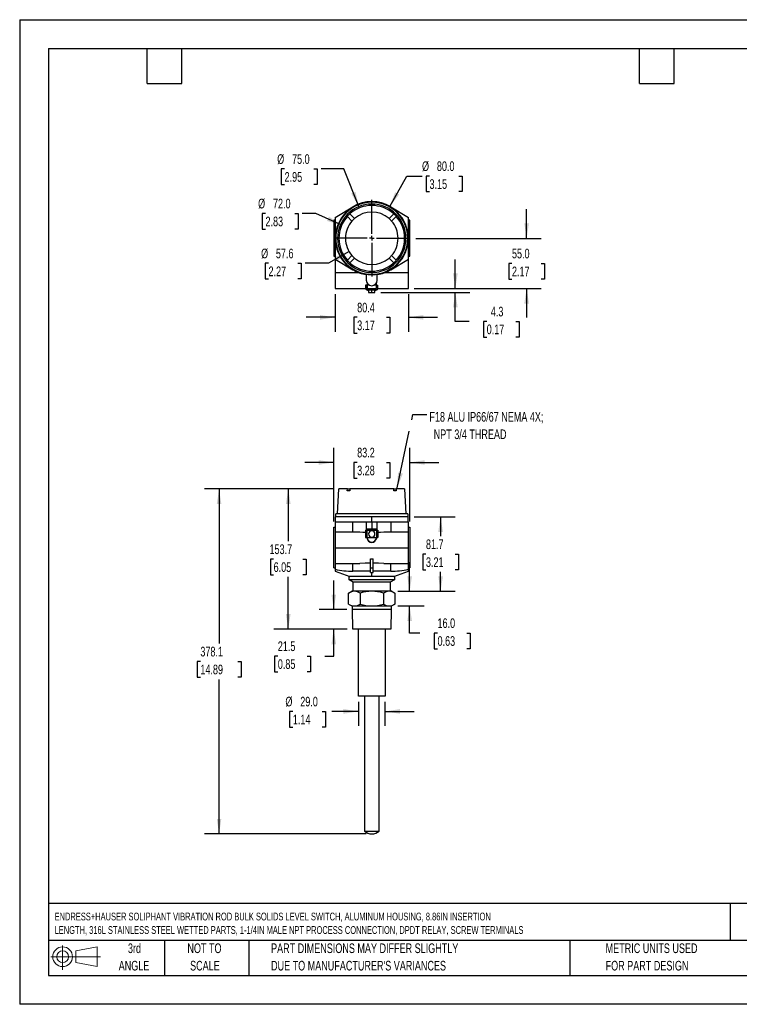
# Model space of a CAD drawing. Header units: millimetres. Extents: x 0 to 1397, y 0 to 1080.
# Tile 1 of 2: x 0 to 789, y 0 to 1080. Entities that reach past the tile are written whole.
import ezdxf

# ---------------------------------------------------------------- set-up
doc = ezdxf.new("R2010")
doc.units = ezdxf.units.MM
doc.header["$LTSCALE"] = 5
doc.linetypes.add('CENTERX2', pattern=[20.32, 12.7, -2.54, 2.54, -2.54])
doc.layers.add('CENTER', color=40, linetype='CENTERX2')
doc.layers.add('SLD-DEFPOINTS', color=7, linetype='Continuous')
doc.layers.add('DIMENSIONS', color=140, linetype='Continuous', lineweight=25)
doc.layers.add('TEXT', color=140, linetype='Continuous', lineweight=25)
doc.styles.add('SLDTEXTSTYLE0', font='TXT', dxfattribs={"width": 0.7})
doc.dimstyles.new('SLDDIMSTYLE0', dxfattribs={"dimtxt": 10.790039, "dimasz": 16.51, "dimexe": 0, "dimexo": 0.0625, "dimgap": 2.69751, "dimtad": 0, "dimtih": 1, "dimtoh": 1, "dimrnd": 1e-09, "dimzin": 12, "dimdsep": 46, "dimtxsty": 'SLDTEXTSTYLE0', "dimsah": 1, "dimcen": 0.09, "dimadec": 0, "dimazin": 3, "dimtfac": 1, "dimtofl": 0, "dimtmove": 0, "dimatfit": 3, "dimfxl": 0, "dimfrac": 2, "dimtolj": 1, "dimtzin": 12, "dimarcsym": 0})
doc.dimstyles.new('SLDDIMSTYLE1', dxfattribs={"dimtxt": 10.790039, "dimasz": 16.51, "dimexe": 0, "dimexo": 0.0625, "dimgap": 2.69751, "dimtad": 0, "dimtih": 1, "dimtoh": 1, "dimrnd": 1e-09, "dimzin": 4, "dimdsep": 46, "dimtxsty": 'SLDTEXTSTYLE0', "dimsah": 1, "dimcen": 0.09, "dimadec": 0, "dimazin": 1, "dimtfac": 1, "dimtmove": 0, "dimatfit": 0, "dimfxl": 0, "dimfrac": 2, "dimtolj": 1, "dimtzin": 12, "dimarcsym": 0})
doc.dimstyles.new('SLDDIMSTYLE2', dxfattribs={"dimtxt": 10.790039, "dimasz": 16.51, "dimexe": 0, "dimexo": 0.0625, "dimgap": 2.69751, "dimtad": 0, "dimtih": 1, "dimtoh": 1, "dimrnd": 1e-09, "dimzin": 12, "dimdsep": 46, "dimtxsty": 'SLDTEXTSTYLE0', "dimsah": 1, "dimcen": 0.09, "dimadec": 0, "dimazin": 3, "dimtfac": 1, "dimtmove": 0, "dimatfit": 0, "dimfxl": 0, "dimfrac": 2, "dimtolj": 1, "dimtzin": 12, "dimarcsym": 0})
doc.dimstyles.new('SLDDIMSTYLE3', dxfattribs={"dimtxt": 0.18, "dimasz": 16.51, "dimexe": 0, "dimexo": 0.0625, "dimgap": 0, "dimtad": 0, "dimtih": 1, "dimtoh": 1, "dimdec": 0, "dimrnd": 1e-09, "dimzin": 0, "dimdsep": 46, "dimtxsty": 'Standard', "dimsah": 1, "dimcen": 0.09, "dimadec": 0, "dimazin": 0, "dimtfac": 16.51, "dimtdec": 0, "dimtofl": 0, "dimtmove": 0, "dimatfit": 3, "dimfxl": 0, "dimfrac": 2, "dimtolj": 1, "dimtzin": 0, "dimarcsym": 0})
doc.dimstyles.new('SLDDIMSTYLE5', dxfattribs={"dimtxt": 10.790039, "dimasz": 16.51, "dimexe": 0, "dimexo": 0.0625, "dimgap": 2.69751, "dimtad": 0, "dimtih": 1, "dimtoh": 1, "dimrnd": 1e-09, "dimzin": 4, "dimdsep": 46, "dimtxsty": 'SLDTEXTSTYLE0', "dimsah": 1, "dimcen": 0, "dimadec": 0, "dimazin": 1, "dimtfac": 1, "dimtofl": 0, "dimtmove": 0, "dimatfit": 3, "dimfxl": 0, "dimfrac": 2, "dimtolj": 1, "dimtzin": 12, "dimarcsym": 0})
doc.dimstyles.new('SLDDIMSTYLE6', dxfattribs={"dimtxt": 10.790039, "dimasz": 16.51, "dimexe": 0, "dimexo": 0.0625, "dimgap": 2.69751, "dimtad": 0, "dimtih": 1, "dimtoh": 1, "dimrnd": 1e-09, "dimzin": 12, "dimdsep": 46, "dimtxsty": 'SLDTEXTSTYLE0', "dimsah": 1, "dimcen": 0, "dimadec": 0, "dimazin": 3, "dimtfac": 1, "dimtofl": 0, "dimtmove": 0, "dimatfit": 3, "dimfxl": 0, "dimfrac": 2, "dimtolj": 1, "dimtzin": 12, "dimarcsym": 0})

# ---------------------------------------------------------------- blocks, each defined once
blk = doc.blocks.new('Block11')
at = {"color": 7, "linetype": 'Continuous', "lineweight": 18}
for p, q in [((12.9, 26.6), (12.9, 0)), ((27.4, 20.8), (50.9, 25.2)), ((50.9, 25.2), (50.9, 3.7)), ((0, 14.4), (54.4, 14.4)), ((27.4, 8), (27.4, 20.8)), ((27.4, 8), (50.9, 3.7))]:
    blk.add_line(p, q, dxfattribs=at)
for radius in [10.8, 6.43]:
    blk.add_circle((12.9, 14.4), radius, dxfattribs=at)
blk = doc.blocks.new('Block12')
at = {"layer": 'SLD-DEFPOINTS'}
blk.add_blockref('Block11', (0, 0), dxfattribs=at)
blk = doc.blocks.new('SW_NOTE_0')
at = {"layer": 'TEXT', "color": 0, "linetype": 'CENTERX2', "lineweight": 18, "char_height": 8.5, "attachment_point": 1, "style": 'SLDTEXTSTYLE0'}
for s, insert in [('ENDRESS+HAUSER SOLIPHANT VIBRATION ROD BULK SOLIDS LEVEL SWITCH, ALUMINUM HOUSING, 8.86IN INSERTION', (0, 11)), ('LENGTH, 316L STAINLESS STEEL WETTED PARTS, 1-1/4IN MALE NPT PROCESS CONNECTION, DPDT RELAY, SCREW TERMINALS', (0, -3.8))]:
    blk.add_mtext(s, dxfattribs=dict(at, insert=insert))
blk = doc.blocks.new('SW_NOTE_0_3')
at = {"layer": 'TEXT', "color": 0, "linetype": 'CENTERX2', "lineweight": 18, "char_height": 10.583, "attachment_point": 1, "style": 'SLDTEXTSTYLE0'}
for s, insert in [('PART DIMENSIONS MAY DIFFER SLIGHTLY', (0, 13.6)), ("DUE TO MANUFACTURER'S VARIANCES", (0, -5.5))]:
    blk.add_mtext(s, dxfattribs=dict(at, insert=insert))
blk = doc.blocks.new('SW_NOTE_0_4')
at = {"layer": 'TEXT', "color": 0, "linetype": 'CENTERX2', "lineweight": 18, "char_height": 10.58, "attachment_point": 2, "style": 'SLDTEXTSTYLE0'}
for s, insert in [('NOT TO', (26.3, 13.6)), ('SCALE', (26.8, -5.5))]:
    blk.add_mtext(s, dxfattribs=dict(at, insert=insert))
blk = doc.blocks.new('SW_NOTE_0_5')
at = {"layer": 'TEXT', "color": 0, "linetype": 'CENTERX2', "lineweight": 18, "char_height": 10.58, "attachment_point": 2, "style": 'SLDTEXTSTYLE0'}
for s, insert in [('3rd', (11.6, 13.6)), ('ANGLE', (11.1, -5.5))]:
    blk.add_mtext(s, dxfattribs=dict(at, insert=insert))
blk = doc.blocks.new('SW_NOTE_0_6')
at = {"layer": 'TEXT', "color": 0, "linetype": 'CENTERX2', "lineweight": 18, "char_height": 10.583, "attachment_point": 1, "style": 'SLDTEXTSTYLE0'}
for s, insert in [('METRIC UNITS USED', (0, 13.6)), ('FOR PART DESIGN', (0, -5.5))]:
    blk.add_mtext(s, dxfattribs=dict(at, insert=insert))
blk = doc.blocks.new('_D')
at = {"layer": 'DIMENSIONS'}
for p, q in [((343.7, 565), (202.7, 565)), ((218.6, 565), (218.6, 395.5)), ((198.1, 375.9), (194.5, 375.9)), ((194.5, 375.9), (194.5, 358.8)), ((239.1, 375.9), (242.8, 375.9)), ((242.8, 375.9), (242.8, 358.8)), ((194.5, 358.8), (198.1, 358.8)), ((218.6, 186.8), (218.6, 356.3)), ((242.8, 358.8), (239.1, 358.8)), ((379.7, 186.8), (202.7, 186.8))]:
    blk.add_line(p, q, dxfattribs=at)
for points in [[(218.6, 565), (216.1, 548.5), (221.1, 548.5)], [(218.6, 186.8), (221.1, 203.3), (216.1, 203.3)]]:
    blk.add_solid(points, dxfattribs=at)
at = {"layer": 'DIMENSIONS', "char_height": 10.58, "attachment_point": 1, "style": 'SLDTEXTSTYLE0'}
for s, insert in [('378.1', (198.1, 392)), ('14.89', (198.1, 372.4))]:
    blk.add_mtext(s, dxfattribs=dict(at, insert=insert))
blk = doc.blocks.new('_D_1')
at = {"layer": 'DIMENSIONS'}
for p, q in [((371.5, 331.5), (371.5, 305.3)), ((400.5, 331.5), (400.5, 305.3)), ((299.5, 321.1), (295.8, 321.1)), ((295.8, 321.1), (295.8, 304)), ((331.5, 321.1), (335.1, 321.1)), ((335.1, 321.1), (335.1, 304)), ((371.5, 321.1), (342.1, 321.1)), ((400.5, 321.1), (432.3, 321.1)), ((295.8, 304), (299.5, 304)), ((335.1, 304), (331.5, 304))]:
    blk.add_line(p, q, dxfattribs=at)
for points in [[(371.5, 321.1), (355, 323.7), (355, 318.6)], [(400.5, 321.1), (417, 318.6), (417, 323.7)]]:
    blk.add_solid(points, dxfattribs=at)
at = {"layer": 'DIMENSIONS', "char_height": 10.58, "attachment_point": 1, "style": 'SLDTEXTSTYLE0'}
for s, insert in [('%%c', (291.3, 337.2)), ('29.0', (307.6, 337.2)), ('1.14', (299.5, 317.6))]:
    blk.add_mtext(s, dxfattribs=dict(at, insert=insert))
blk = doc.blocks.new('_D_2')
at = {"layer": 'DIMENSIONS'}
for p, q in [((344.3, 432.8), (344.3, 464.6)), ((358.6, 432.8), (328.5, 432.8)), ((358.9, 411.3), (328.5, 411.3)), ((344.3, 381.8), (344.3, 411.3)), ((283, 381.8), (279.4, 381.8)), ((279.4, 381.8), (279.4, 364.7)), ((315, 381.8), (318.7, 381.8)), ((318.7, 381.8), (318.7, 364.7)), ((334.5, 381.8), (344.3, 381.8)), ((279.4, 364.7), (283, 364.7)), ((318.7, 364.7), (315, 364.7))]:
    blk.add_line(p, q, dxfattribs=at)
for points in [[(344.3, 432.8), (346.9, 449.3), (341.8, 449.3)], [(344.3, 411.3), (341.8, 394.8), (346.9, 394.8)]]:
    blk.add_solid(points, dxfattribs=at)
at = {"layer": 'DIMENSIONS', "char_height": 10.58, "attachment_point": 1, "style": 'SLDTEXTSTYLE0'}
for s, insert in [('21.5', (283, 397.9)), ('0.85', (283, 378.3))]:
    blk.add_mtext(s, dxfattribs=dict(at, insert=insert))
blk = doc.blocks.new('_D_3')
at = {"layer": 'DIMENSIONS'}
for p, q in [((427.5, 452.8), (427.5, 484.6)), ((414.4, 452.8), (443.4, 452.8)), ((414.4, 436.8), (443.4, 436.8)), ((427.5, 407.1), (427.5, 436.8)), ((438.7, 407.1), (427.5, 407.1)), ((458.1, 407.1), (454.5, 407.1)), ((454.5, 407.1), (454.5, 389.9)), ((490.2, 407.1), (493.8, 407.1)), ((493.8, 407.1), (493.8, 389.9)), ((454.5, 389.9), (458.1, 389.9)), ((493.8, 389.9), (490.2, 389.9))]:
    blk.add_line(p, q, dxfattribs=at)
for points in [[(427.5, 452.8), (430.1, 469.3), (425, 469.3)], [(427.5, 436.8), (425, 420.3), (430.1, 420.3)]]:
    blk.add_solid(points, dxfattribs=at)
at = {"layer": 'DIMENSIONS', "char_height": 10.58, "attachment_point": 1, "style": 'SLDTEXTSTYLE0'}
for s, insert in [('16.0', (458.1, 423.2)), ('0.63', (458.1, 403.6))]:
    blk.add_mtext(s, dxfattribs=dict(at, insert=insert))
blk = doc.blocks.new('_D_4')
at = {"layer": 'DIMENSIONS'}
for p, q in [((432.4, 534.5), (477.3, 534.5)), ((461.4, 534.5), (461.4, 513.2)), ((445.4, 493.7), (441.8, 493.7)), ((441.8, 493.7), (441.8, 476.5)), ((477.5, 493.7), (481.1, 493.7)), ((481.1, 493.7), (481.1, 476.5)), ((441.8, 476.5), (445.4, 476.5)), ((481.1, 476.5), (477.5, 476.5)), ((461.4, 452.8), (461.4, 474.1)), ((414.4, 452.8), (477.3, 452.8))]:
    blk.add_line(p, q, dxfattribs=at)
for points in [[(461.4, 534.5), (458.9, 518), (464, 518)], [(461.4, 452.8), (464, 469.3), (458.9, 469.3)]]:
    blk.add_solid(points, dxfattribs=at)
at = {"layer": 'DIMENSIONS', "char_height": 10.58, "attachment_point": 1, "style": 'SLDTEXTSTYLE0'}
for s, insert in [('81.7', (445.4, 509.7)), ('3.21', (445.4, 490.1))]:
    blk.add_mtext(s, dxfattribs=dict(at, insert=insert))
blk = doc.blocks.new('_D_5')
at = {"layer": 'DIMENSIONS'}
for p, q in [((344.4, 529.5), (344.4, 610)), ((427.6, 529.5), (427.6, 610)), ((344.4, 594.1), (312.7, 594.1)), ((370, 594.1), (366.4, 594.1)), ((366.4, 594.1), (366.4, 577)), ((402, 594.1), (405.7, 594.1)), ((405.7, 594.1), (405.7, 577)), ((427.6, 594.1), (459.4, 594.1)), ((366.4, 577), (370, 577)), ((405.7, 577), (402, 577))]:
    blk.add_line(p, q, dxfattribs=at)
for points in [[(344.4, 594.1), (327.9, 596.6), (327.9, 591.6)], [(427.6, 594.1), (444.1, 591.6), (444.1, 596.6)]]:
    blk.add_solid(points, dxfattribs=at)
at = {"layer": 'DIMENSIONS', "char_height": 10.58, "attachment_point": 1, "style": 'SLDTEXTSTYLE0'}
for s, insert in [('83.2', (370, 610.2)), ('3.28', (370, 590.6))]:
    blk.add_mtext(s, dxfattribs=dict(at, insert=insert))
blk = doc.blocks.new('_D_6')
at = {"layer": 'DIMENSIONS'}
for p, q in [((343.7, 565), (278.5, 565)), ((294.4, 565), (294.4, 507.7)), ((278.4, 488.2), (274.8, 488.2)), ((274.8, 488.2), (274.8, 471)), ((310.4, 488.2), (314.1, 488.2)), ((314.1, 488.2), (314.1, 471)), ((274.8, 471), (278.4, 471)), ((294.4, 411.3), (294.4, 468.6)), ((314.1, 471), (310.4, 471)), ((358.9, 411.3), (278.5, 411.3))]:
    blk.add_line(p, q, dxfattribs=at)
for points in [[(294.4, 565), (291.9, 548.5), (297, 548.5)], [(294.4, 411.3), (297, 427.8), (291.9, 427.8)]]:
    blk.add_solid(points, dxfattribs=at)
at = {"layer": 'DIMENSIONS', "char_height": 10.58, "attachment_point": 1, "style": 'SLDTEXTSTYLE0'}
for s, insert in [('153.7', (273.9, 504.2)), ('6.05', (278.4, 484.6))]:
    blk.add_mtext(s, dxfattribs=dict(at, insert=insert))
blk = doc.blocks.new('SW_NOTE_0_7')
at = {"layer": 'TEXT', "color": 0, "linetype": 'CENTERX2', "lineweight": 18, "char_height": 10.583, "attachment_point": 1, "style": 'SLDTEXTSTYLE0'}
for s, insert in [('F18 ALU IP66/67 NEMA 4X;', (2.9, 2.9)), ('NPT 3/4 THREAD', (7.6, -16.2))]:
    blk.add_mtext(s, dxfattribs=dict(at, insert=insert))
blk = doc.blocks.new('_D_15')
at = {"layer": 'DIMENSIONS'}
for p, q in [((405.7, 874.7), (424.5, 908.1)), ((424.5, 908.1), (441.1, 908.1)), ((449.3, 908.1), (445.7, 908.1)), ((445.7, 908.1), (445.7, 891)), ((481.4, 908.1), (485, 908.1)), ((485, 908.1), (485, 891)), ((445.7, 891), (449.3, 891)), ((485, 891), (481.4, 891))]:
    blk.add_line(p, q, dxfattribs=at)
blk.add_solid([(405.7, 874.7), (416, 887.8), (411.6, 890.3)], dxfattribs=at)
at = {"layer": 'DIMENSIONS', "char_height": 10.58, "attachment_point": 1, "style": 'SLDTEXTSTYLE0'}
for s, insert in [('%%c', (441.1, 924.2)), ('80.0', (457.4, 924.2)), ('3.15', (449.3, 904.6))]:
    blk.add_mtext(s, dxfattribs=dict(at, insert=insert))
blk = doc.blocks.new('_D_16')
at = {"layer": 'DIMENSIONS'}
for p, q in [((290.4, 915.9), (286.8, 915.9)), ((286.8, 915.9), (286.8, 898.8)), ((322.5, 915.9), (326.1, 915.9)), ((326.1, 915.9), (326.1, 898.8)), ((355.2, 915.9), (330.6, 915.9)), ((371.9, 874.6), (355.2, 915.9)), ((286.8, 898.8), (290.4, 898.8)), ((326.1, 898.8), (322.5, 898.8))]:
    blk.add_line(p, q, dxfattribs=at)
blk.add_solid([(371.9, 874.6), (368.1, 890.8), (363.4, 888.9)], dxfattribs=at)
at = {"layer": 'DIMENSIONS', "char_height": 10.58, "attachment_point": 1, "style": 'SLDTEXTSTYLE0'}
for s, insert in [('%%c', (282.3, 932)), ('75.0', (298.6, 932)), ('2.95', (290.4, 912.4))]:
    blk.add_mtext(s, dxfattribs=dict(at, insert=insert))
blk = doc.blocks.new('_D_17')
at = {"layer": 'DIMENSIONS'}
for p, q in [((269.5, 867.1), (265.9, 867.1)), ((265.9, 867.1), (265.9, 849.9)), ((301.6, 867.1), (305.2, 867.1)), ((305.2, 867.1), (305.2, 849.9)), ((324.7, 867.1), (309.7, 867.1)), ((353.1, 854.4), (324.7, 867.1)), ((265.9, 849.9), (269.5, 849.9)), ((305.2, 849.9), (301.6, 849.9))]:
    blk.add_line(p, q, dxfattribs=at)
blk.add_solid([(353.1, 854.4), (339.1, 863.5), (337, 858.8)], dxfattribs=at)
at = {"layer": 'DIMENSIONS', "char_height": 10.58, "attachment_point": 1, "style": 'SLDTEXTSTYLE0'}
for s, insert in [('%%c', (261.4, 883.2)), ('72.0', (277.7, 883.2)), ('2.83', (269.5, 863.6))]:
    blk.add_mtext(s, dxfattribs=dict(at, insert=insert))
blk = doc.blocks.new('_D_18')
at = {"layer": 'DIMENSIONS'}
for p, q in [((361.1, 825.4), (338.6, 812.5)), ((272.8, 812.5), (269.2, 812.5)), ((269.2, 812.5), (269.2, 795.3)), ((304.9, 812.5), (308.5, 812.5)), ((308.5, 812.5), (308.5, 795.3)), ((338.6, 812.5), (313, 812.5)), ((269.2, 795.3), (272.8, 795.3)), ((308.5, 795.3), (304.9, 795.3))]:
    blk.add_line(p, q, dxfattribs=at)
blk.add_solid([(361.1, 825.4), (345.5, 819.4), (348, 815)], dxfattribs=at)
at = {"layer": 'DIMENSIONS', "char_height": 10.58, "attachment_point": 1, "style": 'SLDTEXTSTYLE0'}
for s, insert in [('%%c', (264.7, 828.5)), ('57.6', (280.9, 828.5)), ('2.27', (272.8, 808.9))]:
    blk.add_mtext(s, dxfattribs=dict(at, insert=insert))
blk = doc.blocks.new('_D_19')
at = {"layer": 'DIMENSIONS'}
for p, q in [((555.8, 839.8), (555.8, 871.6)), ((434.4, 839.8), (571.6, 839.8)), ((539.7, 812.3), (536.1, 812.3)), ((536.1, 812.3), (536.1, 795.2)), ((571.8, 812.3), (575.4, 812.3)), ((575.4, 812.3), (575.4, 795.2)), ((536.1, 795.2), (539.7, 795.2)), ((575.4, 795.2), (571.8, 795.2)), ((432.6, 784.8), (571.6, 784.8)), ((555.8, 784.8), (555.8, 753.1))]:
    blk.add_line(p, q, dxfattribs=at)
for points in [[(555.8, 839.8), (558.3, 856.3), (553.2, 856.3)], [(555.8, 784.8), (553.2, 768.3), (558.3, 768.3)]]:
    blk.add_solid(points, dxfattribs=at)
at = {"layer": 'DIMENSIONS', "char_height": 10.58, "attachment_point": 1, "style": 'SLDTEXTSTYLE0'}
for s, insert in [('55.0', (539.7, 828.4)), ('2.17', (539.7, 808.8))]:
    blk.add_mtext(s, dxfattribs=dict(at, insert=insert))
blk = doc.blocks.new('_D_20')
at = {"layer": 'DIMENSIONS'}
for p, q in [((477.6, 784.8), (477.6, 816.6)), ((395.9, 780.5), (493.5, 780.5)), ((432.6, 784.8), (493.5, 784.8)), ((477.6, 748.8), (477.6, 780.5)), ((492.6, 748.8), (477.6, 748.8)), ((512, 748.8), (508.4, 748.8)), ((508.4, 748.8), (508.4, 731.6)), ((544.1, 748.8), (547.7, 748.8)), ((547.7, 748.8), (547.7, 731.6)), ((508.4, 731.6), (512, 731.6)), ((547.7, 731.6), (544.1, 731.6))]:
    blk.add_line(p, q, dxfattribs=at)
for points in [[(477.6, 784.8), (480.2, 801.3), (475.1, 801.3)], [(477.6, 780.5), (475.1, 764), (480.2, 764)]]:
    blk.add_solid(points, dxfattribs=at)
at = {"layer": 'DIMENSIONS', "char_height": 10.58, "attachment_point": 1, "style": 'SLDTEXTSTYLE0'}
for s, insert in [('4.3', (516.5, 764.8)), ('0.17', (512, 745.3))]:
    blk.add_mtext(s, dxfattribs=dict(at, insert=insert))
blk = doc.blocks.new('_D_21')
at = {"layer": 'DIMENSIONS'}
for p, q in [((345.8, 778.5), (345.8, 737.3)), ((426.2, 778.5), (426.2, 737.3)), ((345.8, 753.2), (314.1, 753.2)), ((370, 753.2), (366.4, 753.2)), ((366.4, 753.2), (366.4, 736)), ((402, 753.2), (405.7, 753.2)), ((405.7, 753.2), (405.7, 736)), ((426.2, 753.2), (458, 753.2)), ((366.4, 736), (370, 736)), ((405.7, 736), (402, 736))]:
    blk.add_line(p, q, dxfattribs=at)
for points in [[(345.8, 753.2), (329.3, 755.7), (329.3, 750.6)], [(426.2, 753.2), (442.7, 750.6), (442.7, 755.7)]]:
    blk.add_solid(points, dxfattribs=at)
at = {"layer": 'DIMENSIONS', "char_height": 10.58, "attachment_point": 1, "style": 'SLDTEXTSTYLE0'}
for s, insert in [('80.4', (370, 769.2)), ('3.17', (370, 749.7))]:
    blk.add_mtext(s, dxfattribs=dict(at, insert=insert))
blk = doc.blocks.new('SW_CENTERMARKSYMBOL_0')
at = {"layer": 'CENTER', "color": 0}
for p, q in [((0, 5.08), (0, 42.04)), ((-5.08, 0), (-42.04, 0)), ((0, 0), (-2.54, 0)), ((0, 0), (0, 2.54)), ((0, 0), (0, -2.54)), ((0, 0), (2.54, 0)), ((5.08, 0), (42.04, 0)), ((0, -5.08), (0, -42.04))]:
    blk.add_line(p, q, dxfattribs=at)

msp = doc.modelspace()

# ---------------------------------------------------------------- linework, layer by layer
at = {"color": 7, "linetype": 'Continuous'}
for p, q in [((0.012, 1079.513), (0.012, 0.013)), ((0.012, 1079.513), (1397.012, 1079.513)), ((1397.012, 0.013), (0.012, 0.013))]:
    msp.add_line(p, q, dxfattribs=at)
for p, q in [((345.812, 862.573), (365.213, 874.283)), ((359.215, 863.863), (359.139, 863.938)), ((359.215, 863.863), (364.315, 858.762)), ((361.897, 866.696), (361.972, 866.62)), ((361.972, 866.62), (367.073, 861.52)), ((410.052, 866.62), (404.951, 861.52)), ((406.81, 874.283), (426.212, 862.573)), ((412.809, 863.863), (407.709, 858.762)), ((410.052, 866.62), (410.127, 866.696)), ((412.885, 863.938), (412.809, 863.863)), ((345.812, 859.573), (344.412, 859.573)), ((344.412, 859.573), (344.412, 820.073)), ((345.812, 862.573), (345.812, 817.073)), ((426.212, 817.073), (426.212, 862.573)), ((427.612, 859.573), (426.212, 859.573)), ((427.612, 820.073), (427.612, 859.573)), ((348.512, 839.823), (350.012, 839.823)), ((422.012, 839.823), (423.512, 839.823)), ((359.215, 815.783), (364.315, 820.884)), ((407.709, 820.884), (412.809, 815.783)), ((344.412, 820.073), (345.812, 820.073)), ((345.812, 817.073), (365.213, 805.363)), ((345.812, 817.073), (345.812, 801.823)), ((359.139, 815.708), (359.215, 815.783)), ((361.972, 813.026), (361.897, 812.95)), ((361.972, 813.026), (367.073, 818.126)), ((410.052, 813.026), (404.951, 818.126)), ((406.81, 805.363), (426.212, 817.073)), ((410.127, 812.95), (410.052, 813.026)), ((412.809, 815.783), (412.885, 815.708)), ((426.212, 820.073), (427.612, 820.073)), ((426.212, 801.823), (426.212, 817.073)), ((372.743, 801.823), (345.812, 801.823)), ((345.812, 801.823), (345.812, 784.823)), ((380.012, 800.023), (380.012, 793.823)), ((392.012, 793.823), (392.012, 800.023)), ((426.212, 801.823), (399.281, 801.823)), ((426.212, 784.823), (426.212, 801.823)), ((379.262, 788.323), (379.262, 784.823)), ((380.762, 788.323), (379.262, 788.323)), ((380.762, 788.323), (380.762, 784.823)), ((381.012, 790.506), (381.012, 788.323)), ((381.012, 788.323), (381.012, 784.823)), ((383.614, 788.323), (381.012, 788.323)), ((391.012, 788.323), (388.41, 788.323)), ((391.012, 788.323), (391.012, 790.506)), ((391.012, 784.823), (391.012, 788.323)), ((391.262, 788.323), (391.262, 784.823)), ((391.262, 788.323), (392.762, 788.323)), ((392.762, 784.823), (392.762, 788.323)), ((345.812, 784.823), (379.262, 784.823)), ((381.012, 784.823), (380.762, 784.823)), ((380.762, 783.323), (391.262, 783.323)), ((381.012, 784.823), (391.012, 784.823)), ((382.512, 783.323), (382.512, 780.523)), ((382.512, 780.523), (386.012, 780.523)), ((386.012, 780.523), (386.012, 783.323)), ((386.012, 780.523), (389.512, 780.523)), ((389.512, 780.523), (389.512, 783.323)), ((391.012, 784.823), (391.262, 784.823)), ((392.762, 784.823), (426.212, 784.823)), ((348.512, 537.64), (350.012, 564.98)), ((359.215, 564.98), (350.012, 564.98)), ((359.139, 563.03), (359.215, 564.98)), ((361.897, 563.03), (359.139, 563.03)), ((359.215, 564.98), (361.972, 564.98)), ((361.972, 564.98), (361.897, 563.03)), ((410.052, 564.98), (361.972, 564.98)), ((410.127, 563.03), (410.052, 564.98)), ((410.052, 564.98), (412.809, 564.98)), ((412.885, 563.03), (410.127, 563.03)), ((412.809, 564.98), (412.885, 563.03)), ((422.012, 564.98), (412.809, 564.98)), ((422.012, 564.98), (423.512, 537.64)), ((345.812, 529.08), (365.213, 529.08)), ((345.812, 529.08), (345.812, 517.48)), ((346.012, 534.48), (346.012, 529.08)), ((386.012, 534.48), (346.012, 534.48)), ((425.512, 537.64), (346.512, 537.64)), ((346.512, 534.48), (346.512, 537.64)), ((365.213, 517.48), (365.213, 529.08)), ((365.213, 529.08), (380.012, 529.08)), ((380.012, 529.08), (380.012, 519.68)), ((380.012, 529.08), (386.012, 529.08)), ((386.012, 529.08), (386.012, 534.48)), ((426.012, 534.48), (386.012, 534.48)), ((386.012, 529.08), (386.012, 521.48)), ((386.012, 529.08), (392.012, 529.08)), ((392.012, 519.68), (392.012, 529.08)), ((392.012, 529.08), (406.81, 529.08)), ((406.81, 529.08), (406.81, 517.48)), ((406.81, 529.08), (426.212, 529.08)), ((425.512, 537.64), (425.512, 534.48)), ((426.012, 529.08), (426.012, 534.48)), ((426.212, 517.48), (426.212, 529.08)), ((344.412, 478.68), (344.412, 523.18)), ((344.412, 523.18), (345.812, 523.18)), ((379.262, 519.68), (379.262, 511.68)), ((379.262, 519.68), (380.762, 519.68)), ((380.762, 519.68), (380.762, 511.68)), ((380.762, 519.68), (391.262, 519.68)), ((381.012, 521.48), (391.012, 521.48)), ((381.012, 521.48), (381.012, 519.68)), ((391.012, 519.68), (391.012, 521.48)), ((391.262, 519.68), (391.262, 511.68)), ((391.262, 519.68), (392.762, 519.68)), ((392.762, 519.68), (392.762, 511.68)), ((426.212, 523.18), (427.612, 523.18)), ((427.612, 523.18), (427.612, 478.68)), ((372.743, 517.48), (345.812, 517.48)), ((345.812, 517.48), (345.812, 500.48)), ((379.262, 511.68), (380.762, 511.68)), ((380.762, 511.68), (381.012, 511.68)), ((381.012, 511.68), (391.012, 511.68)), ((381.012, 511.68), (381.012, 511.292)), ((381.012, 511.292), (381.012, 509.88)), ((381.012, 509.88), (381.23, 509.88)), ((390.794, 509.88), (391.012, 509.88)), ((391.012, 511.292), (391.012, 511.68)), ((391.012, 511.68), (391.262, 511.68)), ((391.012, 509.88), (391.012, 511.292)), ((391.262, 511.68), (392.762, 511.68)), ((426.212, 517.48), (399.281, 517.48)), ((426.212, 500.48), (426.212, 517.48)), ((345.812, 500.48), (426.212, 500.48)), ((345.812, 500.48), (345.812, 483.48)), ((426.212, 483.48), (426.212, 500.48)), ((384.512, 488.438), (387.512, 488.438)), ((384.512, 478.58), (384.512, 488.438)), ((387.512, 478.58), (387.512, 488.438)), ((344.412, 478.68), (345.812, 478.68)), ((345.812, 483.48), (372.743, 483.48)), ((345.812, 483.48), (345.812, 476.957)), ((345.812, 476.957), (345.812, 474.777)), ((365.213, 474.794), (365.213, 483.48)), ((384.512, 478.58), (387.512, 478.58)), ((384.512, 473.58), (384.512, 478.58)), ((387.512, 473.58), (387.512, 478.58)), ((399.281, 483.48), (426.212, 483.48)), ((406.81, 474.794), (406.81, 483.48)), ((426.212, 476.957), (426.212, 483.48)), ((426.212, 478.68), (427.612, 478.68)), ((345.812, 474.776), (362.012, 468.88)), ((410.762, 468.88), (361.262, 468.88)), ((361.262, 465.43), (361.262, 468.88)), ((410.762, 465.43), (361.262, 465.43)), ((365.762, 462.83), (361.262, 465.43)), ((384.512, 474.794), (365.213, 474.794)), ((384.512, 473.58), (387.512, 473.58)), ((386.012, 468.88), (386.012, 473.58)), ((406.81, 474.794), (387.512, 474.794)), ((410.762, 465.43), (406.262, 462.83)), ((410.012, 468.88), (426.212, 474.776)), ((410.762, 468.88), (410.762, 465.43)), ((406.262, 462.83), (365.762, 462.83)), ((365.762, 452.83), (365.762, 462.83)), ((406.262, 462.83), (406.262, 452.83)), ((360.609, 450.865), (364.012, 452.83)), ((360.609, 438.795), (360.609, 450.865)), ((366.959, 452.83), (364.012, 452.83)), ((386.012, 452.83), (366.959, 452.83)), ((373.31, 450.865), (373.31, 438.795)), ((405.065, 452.83), (386.012, 452.83)), ((398.714, 450.865), (398.714, 438.795)), ((408.012, 452.83), (405.065, 452.83)), ((408.012, 452.83), (411.415, 450.865)), ((411.415, 450.865), (411.415, 438.795)), ((360.609, 438.795), (364.012, 436.83)), ((364.012, 436.83), (366.959, 436.83)), ((364.912, 432.83), (364.912, 436.83)), ((407.112, 432.83), (364.912, 432.83)), ((365.212, 411.33), (364.912, 432.83)), ((366.959, 436.83), (386.012, 436.83)), ((386.012, 436.83), (405.065, 436.83)), ((405.065, 436.83), (408.012, 436.83)), ((407.112, 432.83), (406.812, 411.33)), ((407.112, 436.83), (407.112, 432.83)), ((411.415, 438.795), (408.012, 436.83)), ((406.812, 411.33), (365.212, 411.33)), ((371.512, 337.83), (371.512, 411.33)), ((400.512, 411.33), (400.512, 337.83)), ((400.512, 337.83), (371.512, 337.83)), ((378.012, 337.83), (378.012, 189.89)), ((394.012, 189.89), (394.012, 337.83)), ((378.007, 189.89), (394.017, 189.89)), ((385.962, 186.83), (386.062, 186.83))]:
    msp.add_line(p, q)
at = {"flags": 128}
for points in [[(382.512, 782.399), (382.269, 782.465), (381.585, 782.722), (381.157, 783.013), (381.012, 783.323)], [(391.012, 783.323), (390.867, 783.013), (390.439, 782.722), (389.755, 782.465), (389.512, 782.399)], [(379.262, 517.397), (376.352, 517.446), (372.743, 517.48)], [(399.281, 517.48), (395.704, 517.447), (392.762, 517.397)], [(384.512, 483.626), (378.611, 483.552), (372.743, 483.48)], [(399.281, 483.48), (393.546, 483.55), (387.512, 483.626)], [(426.212, 474.786), (426.212, 474.909), (426.212, 475.331), (426.212, 476.028), (426.212, 476.957)]]:
    msp.add_lwpolyline(points, dxfattribs=at)
for centre, radius, start, end in [((386.012, 839.823), 40, 90, 270), ((386.012, 839.823), 39.5, 0, 180), ((386.012, 839.823), 37.5, 0, 180), ((386.012, 839.823), 36, 48.105041, 131.894959), ((386.012, 839.823), 40.25, 58.886643, 121.113357), ((386.012, 839.823), 40, 270, 90), ((386.012, 839.823), 36, 138.105041, 180), ((386.012, 839.823), 36.107, 131.904168, 138.095832), ((386.012, 839.823), 28.8, 48.882372, 131.117628), ((386.012, 839.823), 36.107, 41.904168, 48.095832), ((386.012, 839.823), 36, 0, 41.894959), ((386.012, 839.823), 28.8, 138.882372, 180), ((386.012, 839.823), 28.8, 131.117628, 138.882372), ((386.012, 839.823), 28.8, 41.117628, 48.882372), ((386.012, 839.823), 28.8, 0, 41.117628), ((386.012, 839.823), 39.5, 180, 0), ((386.012, 839.823), 37.5, 180, 0), ((386.012, 839.823), 36, 180, 221.894959), ((386.012, 839.823), 28.8, 180, 221.117628), ((386.012, 839.823), 28.8, 318.882372, 0), ((386.012, 839.823), 36, 318.105041, 0), ((386.012, 839.823), 28.8, 221.117628, 228.882372), ((386.012, 839.823), 28.8, 311.117628, 318.882372), ((386.012, 839.823), 36.107, 221.904168, 228.095832), ((386.012, 839.823), 36, 228.105041, 311.894959), ((386.012, 839.823), 28.8, 228.882372, 311.117628), ((386.012, 839.823), 36.107, 311.904168, 318.095832), ((386.012, 839.823), 40.25, 238.886643, 261.427062), ((386.012, 839.823), 40.25, 278.572938, 301.113357), ((386.012, 793.823), 6, 180, 270), ((386.012, 793.823), 6, 270, 0), ((380.762, 784.823), 1.5, 180, 270), ((391.262, 784.823), 1.5, 270, 0), ((386.012, 515.68), 3.5, 90, 270), ((386.012, 515.68), 3.5, 270, 90), ((386.012, 511.814), 5.002, 181.535353, 358.464647), ((386.012, 511.426), 5.002, 181.535353, 358.464647), ((365.67, 567.012), 92.219, 257.56474, 269.716364), ((406.349, 567.058), 92.264, 270.286663, 282.432234), ((367.421, 440.094), 12.744, 92.073738, 122.310509), ((366.49, 440.066), 12.773, 57.72395, 87.891803), ((386.539, 407.388), 45.445, 90.664503, 106.923451), ((385.475, 407.324), 45.509, 73.088136, 89.32391), ((405.526, 440.094), 12.744, 92.073738, 122.310509), ((404.595, 440.066), 12.773, 57.72395, 87.891803), ((367.421, 449.566), 12.744, 237.689491, 267.926262), ((366.641, 449.105), 12.28, 271.486812, 302.897436), ((386.366, 481.153), 44.325, 252.869644, 269.542403), ((385.648, 481.219), 44.39, 270.47, 287.117954), ((405.374, 449.077), 12.251, 237.064591, 268.551162), ((404.595, 449.594), 12.773, 272.108197, 302.27605), ((386.012, 198.83), 12, 228.159099, 269.761268), ((386.012, 198.83), 12, 270.238732, 311.840901)]:
    msp.add_arc(centre, radius, start, end)
at = {"layer": 'TEXT'}
for p, q in [((31.75, 1047.75), (1365.25, 1047.75)), ((31.75, 1047.75), (31.75, 31.75)), ((139.7, 1009.65), (139.7, 1047.75)), ((177.8, 1009.65), (177.8, 1047.75)), ((679.45, 1009.65), (679.45, 1047.75)), ((717.55, 1009.65), (717.55, 1047.75)), ((139.7, 1009.65), (177.8, 1009.65)), ((679.45, 1009.65), (717.55, 1009.65)), ((1365.25, 110.631), (31.75, 110.631)), ((778.794, 110.631), (778.794, 69.85)), ((1365.25, 69.85), (31.75, 69.85)), ((158.75, 69.85), (158.75, 31.75)), ((251.058, 69.85), (251.058, 31.75)), ((603.232, 69.85), (603.232, 31.75)), ((31.75, 31.75), (1365.25, 31.75))]:
    msp.add_line(p, q, dxfattribs=at)

# ---------------------------------------------------------------- block references
at = {"layer": 'CENTER'}
msp.add_blockref('SW_CENTERMARKSYMBOL_0', (386.012, 839.823), dxfattribs=at)
at = {"layer": 'SLD-DEFPOINTS'}
msp.add_blockref('Block12', (34.19, 37.769), dxfattribs=at)
at = {"layer": 'TEXT', "linetype": 'CENTERX2', "lineweight": 18}
for name, p in [('SW_NOTE_0_7', (446.29, 646.487)), ('SW_NOTE_0', (38.269, 89.502)), ('SW_NOTE_0_5', (114.237, 53.177)), ('SW_NOTE_0_4', (176.286, 53.177)), ('SW_NOTE_0_3', (275.596, 53.177)), ('SW_NOTE_0_6', (642.392, 53.177))]:
    msp.add_blockref(name, p, dxfattribs=at)

# ---------------------------------------------------------------- dimensions: what is measured, and where the dimension line sits
at = {"layer": 'DIMENSIONS'}
for p1, p2, dimstyle, picture, middle in [((400.092, 805.067), (371.932, 874.579), 'SLDDIMSTYLE5', '_D_16', (306.441, 915.945)), ((366.357, 804.985), (405.667, 874.661), 'SLDDIMSTYLE5', '_D_15', (465.324, 908.128)), ((418.908, 825.2), (353.116, 854.446), 'SLDDIMSTYLE5', '_D_17', (285.543, 867.093)), ((410.953, 854.223), (361.07, 825.423), 'SLDDIMSTYLE6', '_D_18', (288.834, 812.452))]:
    dim = msp.add_diameter_dim_2p(p1=p1, p2=p2, dimstyle=dimstyle, dxfattribs=at)
    dim.commit()
    dim.dimension.update_dxf_attribs({"geometry": picture, "text_midpoint": middle, "dimtype": 163})
for base, p1, p2, dimstyle, picture, middle in [((555.766, 784.823), (428.052, 839.823), (426.212, 784.823), 'SLDDIMSTYLE1', '_D_19', (555.766, 812.323)), ((477.612, 784.823), (389.512, 780.523), (426.212, 784.823), 'SLDDIMSTYLE2', '_D_20', (477.612, 748.791)), ((218.609, 186.83), (350.012, 564.98), (386.062, 186.83), 'SLDDIMSTYLE0', '_D', (218.609, 375.905)), ((294.412, 411.33), (350.012, 564.98), (365.212, 411.33), 'SLDDIMSTYLE0', '_D_6', (294.412, 488.155)), ((461.428, 534.48), (408.012, 452.83), (426.012, 534.48), 'SLDDIMSTYLE0', '_D_4', (461.428, 493.655)), ((427.531, 436.83), (408.012, 452.83), (408.012, 436.83), 'SLDDIMSTYLE1', '_D_3', (427.531, 407.095)), ((344.347, 411.33), (364.912, 432.83), (365.212, 411.33), 'SLDDIMSTYLE2', '_D_2', (344.347, 381.807))]:
    dim = msp.add_linear_dim(base=base, p1=p1, p2=p2, angle=90, dimstyle=dimstyle, dxfattribs=at)
    dim.commit()
    dim.dimension.update_dxf_attribs({"geometry": picture, "text_midpoint": middle, "dimtype": 160})
for base, p1, p2, picture, middle in [((426.212, 753.173), (345.812, 784.823), (426.212, 784.823), '_D_21', (386.012, 753.173)), ((344.412, 594.103), (427.612, 523.18), (344.412, 523.18), '_D_5', (386.012, 594.103))]:
    dim = msp.add_linear_dim(base=base, p1=p1, p2=p2, dimstyle='SLDDIMSTYLE2', dxfattribs=at)
    dim.commit()
    dim.dimension.update_dxf_attribs({"geometry": picture, "text_midpoint": middle, "dimtype": 160})
dim = msp.add_linear_dim(base=(371.512, 321.131), p1=(400.512, 337.83), p2=(371.512, 337.83), text='%%c<>', dimstyle='SLDDIMSTYLE1', dxfattribs=at)
dim.commit()
dim.dimension.update_dxf_attribs({"geometry": '_D_1', "text_midpoint": (315.489, 321.131), "dimtype": 160})

# ---------------------------------------------------------------- leaders
at = {"layer": 'TEXT', "linetype": 'CENTERX2', "lineweight": 18}
msp.add_leader([(413.975, 566.317), (430.94, 646.487), (446.29, 646.487)], dimstyle='SLDDIMSTYLE3', dxfattribs=at)

doc.saveas('drawing.dxf')
